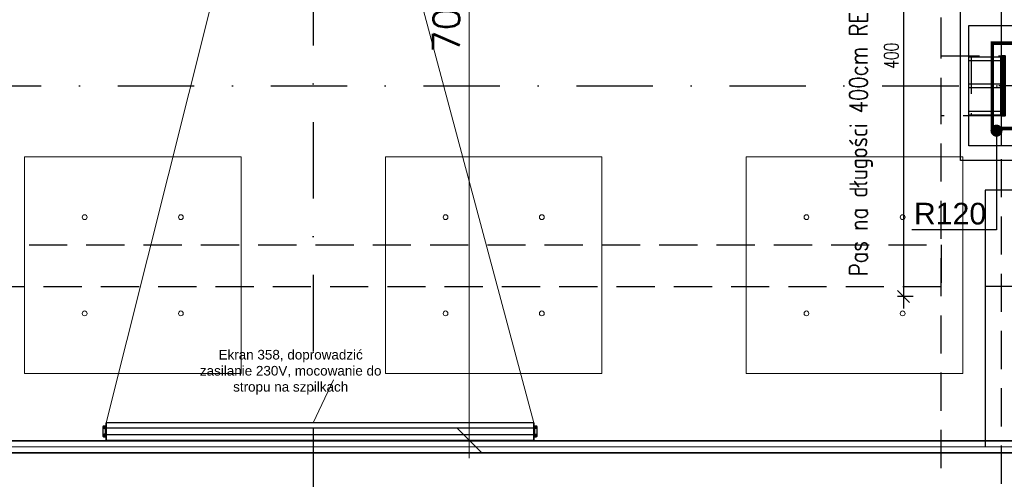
# Model space of a CAD drawing. Header units: centimetres. Extents: x -10729 to 23827, y -4437 to 19798.
# Tile 50 of 95: x 12616 to 13434, y 8273 to 8655. Entities that reach past the tile are written whole.
import ezdxf

# ---------------------------------------------------------------- set-up
doc = ezdxf.new("R2010")
doc.units = ezdxf.units.CM
doc.header["$PDMODE"] = 35
doc.header["$PDSIZE"] = 0.1
for name, pattern in [('Kondygnacja  -0_5$0$HIDDEN', [9.525, 6.35, -3.175]), ('Kondygnacja  -0_5$0$HIDDEN2', [4.7625, 3.175, -1.5875]), ('Osie rzutów$0$DASHDOT2', [12.7, 6.35, -3.175, 0, -3.175])]:
    doc.linetypes.add(name, pattern=pattern)
doc.layers.get('0').update_dxf_attribs({"color": 8})
doc.layers.get('DEFPOINTS').update_dxf_attribs({"color": 8})
for name, color, linetype in [('bgde_schem_opis', 2, 'Continuous'), ('BOK-_L', 8, 'Continuous'), ('BOK-_P', 8, 'Continuous'), ('KASETA-L', 8, 'Continuous'), ('KASETA-P', 8, 'Continuous'), ('Kondygnacja  -0_5$0$ARCH_GK', 8, 'Continuous'), ('Kondygnacja  -0_5$0$ARCH_INFO_ODPORNOŚĆ OGNIOWA', 8, 'Continuous'), ('Kondygnacja  -0_5$0$ARCH_INFO_OPISY', 8, 'Continuous'), ('Kondygnacja  -0_5$0$ARCH_KONSTR_POWYŻEJ RZUTU', 8, 'Kondygnacja  -0_5$0$HIDDEN'), ('Kondygnacja  -0_5$0$ARCH_KONSTR_POWYŻEJ RZUTU_IST', 8, 'Kondygnacja  -0_5$0$HIDDEN2'), ('Kondygnacja  -0_5$0$ARCH_KONSTRUKCJA_NIEWIDOCZNA', 8, 'Continuous'), ('Kondygnacja  -0_5$0$ARCH_OKŁADZINA', 8, 'Continuous'), ('Kondygnacja  -0_5$0$ARCH_SŁUPY', 8, 'Continuous'), ('Kondygnacja -1$0$ARCH_SZYNY', 8, 'Continuous'), ('KĄTOWNIK_L', 8, 'Continuous'), ('KĄTOWNIK_P', 8, 'Continuous'), ('Osie rzutów$0$ARCH_INFO_OSIE_IST', 8, 'Osie rzutów$0$DASHDOT2'), ('Osie rzutów$0$ARCH_INFO_OSIE_OPISY_IST', 8, 'Continuous')]:
    doc.layers.add(name, color=color, linetype=linetype)
for name, color, linetype, lineweight in [('Kondygnacja  -0_5$0$ARCH_INFO_WYMIARY', 8, 'Continuous', 9), ('RYSUNKOWE_NIEDRUK', 8, 'Continuous', 9), ('SU Lampy kwadratowe  -05$0$ARCH_SUFITY_PODWIESZANE', 8, 'Continuous', 9), ('SYSTEMY AV', 8, 'Continuous', 13)]:
    doc.layers.add(name, color=color, linetype=linetype, lineweight=lineweight)
doc.styles.add('-1 sale konferencyjne$0$Arial', font='arial.ttf')
doc.styles.add('Kondygnacja  -0_5$0$Arial', font='arial.ttf')
doc.styles.add('Kondygnacja  -0_5$0$Romans', font='Romans.shx', dxfattribs={"width": 0.7})
doc.styles.add('Kondygnacja  -0_5$0$ROMANS-50-CM', font='romans.shx', dxfattribs={"width": 0.8, "height": 10})
doc.styles.add('Kondygnacja  -0_5$0$Standard', font='txt')
doc.styles.add('Kondygnacja -1$0$Standard', font='txt')
doc.styles.add('Romans', font='Romans.shx')
doc.linetypes.add('Kondygnacja -1$0$SZYNA_LINE', pattern='A,12.7,-7.75,["SZYNA",Kondygnacja -1$0$Standard,S=2.54,R=0,X=-5.95,Y=-1.27],-7.75', length=28.2)
doc.dimstyles.new('Kondygnacja  -0_5$0$ISO-25', dxfattribs={"dimtxt": 2.5, "dimasz": 2.5, "dimexe": 1.25, "dimexo": 0.625, "dimtad": 1, "dimtxsty": 'Kondygnacja  -0_5$0$Standard', "dimcen": 2.5, "dimadec": 0, "dimazin": 0, "dimtfac": 1, "dimtmove": 0, "dimatfit": 3, "dimfxl": 1, "dimarcsym": 0})
doc.dimstyles.new('Kondygnacja  -0_5$0$Wymiary 1-100', dxfattribs={"dimtxt": 12, "dimasz": 10, "dimexe": 5, "dimexo": 0, "dimgap": 4, "dimtad": 1, "dimrnd": 0.5, "dimzin": 12, "dimdsep": 46, "dimtxsty": 'Kondygnacja  -0_5$0$Romans', "dimblk": 'Kondygnacja  -0_5$0$_Oblique', "dimcen": 10, "dimdle": 10, "dimclrt": 55, "dimazin": 0, "dimtfac": 1, "dimtmove": 1, "dimatfit": 3, "dimfxl": 8, "dimfxlon": 1, "dimtolj": 1, "dimtzin": 0, "dimarcsym": 0})
doc.dimstyles.new('Wymiary 1-200', dxfattribs={"dimtxt": 22, "dimasz": 20, "dimexe": 10, "dimexo": 0, "dimgap": 8, "dimtad": 1, "dimrnd": 0.5, "dimzin": 12, "dimdsep": 46, "dimtxsty": 'Romans', "dimblk": 'OBLIQUE', "dimcen": 0.5, "dimdle": 15, "dimclrt": 55, "dimazin": 0, "dimtfac": 1, "dimtmove": 1, "dimatfit": 3, "dimfxl": 16, "dimfxlon": 1, "dimtolj": 1, "dimtzin": 0, "dimarcsym": 0})

# ---------------------------------------------------------------- blocks, each defined once
blk = doc.blocks.new('Osie rzutów')
at = {"layer": 'Osie rzutów$0$ARCH_INFO_OSIE_IST', "ltscale": 10}
for p, q in [((12860, 12510), (12860, 4623.26)), ((4436.04, 8600), (15156.54, 8600)), ((13490, 8600), (13430, 8600))]:
    blk.add_line(p, q, dxfattribs=at)
blk = doc.blocks.new('SU Lampy kwadratowe  -05')
at = {"layer": 'SU Lampy kwadratowe  -05$0$ARCH_SUFITY_PODWIESZANE'}
for points in [[(12620, 8540.86), (12800, 8540.86), (12800, 8360.86), (12620, 8360.86)], [(12920, 8540.86), (13100, 8540.86), (13100, 8360.86), (12920, 8360.86)], [(13220, 8540.86), (13400, 8540.86), (13400, 8360.86), (13220, 8360.86)]]:
    blk.add_lwpolyline(points, close=True, dxfattribs=at)
for centre in [(12670, 8490.86), (12750, 8490.86), (12970, 8490.86), (13050, 8490.86), (13270, 8490.86), (13350, 8490.86), (12670, 8410.86), (12750, 8410.86), (12970, 8410.86), (13050, 8410.86), (13270, 8410.86), (13350, 8410.86)]:
    blk.add_circle(centre, 2, dxfattribs=at)
blk = doc.blocks.new('Kondygnacja  -0_5$0$_Dot')
at = {"color": 0, "linetype": 'ByBlock', "lineweight": -2}
blk.add_line((-0.5, 0), (-1, 0), dxfattribs=at)
at = {"color": 0, "linetype": 'ByBlock', "const_width": 0.5}
blk.add_lwpolyline([(-0.25, 0, 1), (0.25, 0, 1)], format="xyb", close=True, dxfattribs=at)
blk = doc.blocks.new('Kondygnacja  -0_5$0$_Oblique')
at = {"color": 0, "linetype": 'ByBlock', "lineweight": -2}
blk.add_line((-0.5, -0.5), (0.5, 0.5), dxfattribs=at)
blk = doc.blocks.new('*D202')
at = {"layer": 'DEFPOINTS', "color": 0}
for p in [(13659.23, 8825), (13350.63, 8425.03), (13596.23, 8425.03)]:
    blk.add_point(p, dxfattribs=at)
at = {"layer": 'Kondygnacja  -0_5$0$ARCH_INFO_WYMIARY', "color": 0, "lineweight": -2}
for p, q in [((13350.63, 8835), (13350.63, 8415.03)), ((13358.63, 8825), (13345.63, 8825)), ((13358.63, 8425.03), (13345.63, 8425.03))]:
    blk.add_line(p, q, dxfattribs=at)
at = {"layer": 'Kondygnacja  -0_5$0$ARCH_INFO_WYMIARY', "color": 0, "lineweight": -2, "xscale": 10, "yscale": 10, "zscale": 10}
for p, rotation in [((13350.63, 8825), 90), ((13350.63, 8425.03), 270)]:
    blk.add_blockref('Kondygnacja  -0_5$0$_Oblique', p, dxfattribs=dict(at, rotation=rotation))
at = {"layer": 'Kondygnacja  -0_5$0$ARCH_INFO_WYMIARY', "color": 55, "insert": (13340.63, 8625.01), "char_height": 12, "attachment_point": 5, "rotation": 90, "style": 'Kondygnacja  -0_5$0$Romans'}
blk.add_mtext('\\A1;400', dxfattribs=at)
blk = doc.blocks.new('Kondygnacja  -0_5$0$konstrukcja istniejąca -0.5')
at = {"layer": 'Kondygnacja  -0_5$0$ARCH_KONSTR_POWYŻEJ RZUTU_IST', "ltscale": 10}
for p, q in [((13382, 8625), (13432, 8625)), ((13382, 8575), (13382, 8625)), ((13432, 8575), (13382, 8575))]:
    blk.add_line(p, q, dxfattribs=at)
for points in [[(13432, 9825), (13432, 4975), (13382, 4975)], [(13382, 8625), (13382, 9775)], [(13407, 8625), (13407, 8575)], [(13382, 7425), (13382, 8575)]]:
    blk.add_lwpolyline(points, dxfattribs=at)
at = {"layer": 'Kondygnacja  -0_5$0$ARCH_KONSTR_POWYŻEJ RZUTU_IST', "ltscale": 10, "elevation": 0}
blk.add_lwpolyline([(12338, 8467.89), (13382, 8467.89), (13382, 8432.89), (12338, 8432.89)], dxfattribs=at)
blk = doc.blocks.new('SE2')
at = {"layer": 'BOK-_L', "linetype": 'Continuous', "ltscale": 25.4}
for p, q in [((-880, 1359.8), (-880, 1332.3)), ((-878, 1359.8), (-880, 1359.8)), ((-878, 1315.8), (-880, 1315.8)), ((-878, 1315.8), (-878, 1359.8)), ((-878, 1258.8), (-880, 1258.8)), ((-880, 1242.3), (-880, 1214.8)), ((-878, 1258.8), (-878, 1285.3)), ((-878, 1214.8), (-878, 1258.8)), ((-880, 1214.8), (-878, 1214.8))]:
    blk.add_line(p, q, dxfattribs=at)
at = {"layer": 'BOK-_P', "linetype": 'Continuous', "ltscale": 25.4}
for p, q in [((2678, 1359.8), (2678, 1315.8)), ((2680, 1359.8), (2678, 1359.8)), ((2680, 1315.8), (2678, 1315.8)), ((2680, 1332.3), (2680, 1359.8)), ((2678, 1285.3), (2678, 1258.8)), ((2678, 1258.8), (2678, 1214.8)), ((2680, 1258.8), (2678, 1258.8)), ((2680, 1214.8), (2680, 1242.3)), ((2678, 1214.8), (2680, 1214.8))]:
    blk.add_line(p, q, dxfattribs=at)
at = {"layer": 'KASETA-L', "linetype": 'Continuous', "ltscale": 25.4}
for p, q in [((-878, 1315.8), (-878, 1359.8)), ((2678, 1359.8), (-878, 1359.8)), ((-878, 1285.3), (-878, 1315.8)), ((2678, 1315.8), (-878, 1315.8)), ((2678, 1315.8), (2678, 1359.8)), ((2678, 1285.3), (2678, 1315.8)), ((2678, 1258.8), (-878, 1258.8))]:
    blk.add_line(p, q, dxfattribs=at)
at = {"layer": 'KASETA-P', "linetype": 'Continuous', "ltscale": 25.4}
blk.add_line((-878, 1214.8), (2678, 1214.8), dxfattribs=at)
at = {"layer": 'KĄTOWNIK_L', "linetype": 'Continuous', "ltscale": 25.4}
for p, q in [((2680, 1242.3), (2680, 1332.3)), ((2685, 1332.3), (2685, 1242.3)), ((2700, 1332.3), (2685, 1332.3)), ((2698, 1320.8), (2690, 1320.8)), ((2690, 1320.8), (2690, 1320.8)), ((2698, 1320.8), (2690, 1320.8)), ((2690, 1313.8), (2698, 1313.8)), ((2698, 1320.8), (2698, 1320.8)), ((2706, 1248.3), (2706, 1326.3)), ((2682, 1242.3), (2680, 1242.3)), ((2680, 1242.3), (2682, 1242.3)), ((2682, 1242.3), (2682, 1242.3)), ((2685, 1242.3), (2700, 1242.3)), ((2685, 1242.3), (2700, 1242.3)), ((2698, 1260.8), (2690, 1260.8)), ((2690, 1260.8), (2690, 1260.8)), ((2698, 1260.8), (2690, 1260.8)), ((2690, 1253.8), (2698, 1253.8)), ((2698, 1260.8), (2698, 1260.8)), ((2700, 1242.3), (2700, 1242.3)), ((2706, 1248.3), (2706, 1248.3))]:
    blk.add_line(p, q, dxfattribs=at)
for centre, radius, start, end in [((2690, 1317.3), 3.5, 90, 180), ((2690, 1317.3), 3.5, 90, 270), ((2698, 1317.3), 3.5, 0, 90), ((2698, 1317.3), 3.5, 270, 90), ((2700, 1326.3), 6, 0, 90), ((2690, 1257.3), 3.5, 90, 180), ((2690, 1257.3), 3.5, 90, 270), ((2698, 1257.3), 3.5, 0, 90), ((2698, 1257.3), 3.5, 270, 90), ((2700, 1248.3), 6, 270, 360), ((2700, 1248.3), 6, 270, 360)]:
    blk.add_arc(centre, radius, start, end, dxfattribs=at)
for centre, major_axis, start_param, end_param in [((2685, 1332.3), (-5, 0), 4.712389, 6.283185), ((2685, 1242.3), (5, 0), 1.570796, 3.141593), ((2685, 1242.3), (3, 0), 1.570796, 3.141593)]:
    blk.add_ellipse(centre, major_axis=major_axis, ratio=0.000014, start_param=start_param, end_param=end_param, dxfattribs=at)
at = {"layer": 'KĄTOWNIK_P', "linetype": 'Continuous', "ltscale": 25.4}
for p, q in [((-906, 1326.3), (-906, 1248.3)), ((-885, 1332.3), (-900, 1332.3)), ((-897.5, 1321.3), (-897.5, 1313.3)), ((-890.5, 1313.3), (-890.5, 1321.3)), ((-885, 1242.3), (-885, 1332.3)), ((-880, 1332.3), (-880, 1242.3)), ((-906, 1248.3), (-906, 1248.3)), ((-900, 1242.3), (-885, 1242.3)), ((-900, 1242.3), (-885, 1242.3)), ((-900, 1242.3), (-900, 1242.3)), ((-897.5, 1261.3), (-897.5, 1253.3)), ((-890.5, 1253.3), (-890.5, 1261.3)), ((-882, 1242.3), (-882, 1242.3)), ((-882, 1242.3), (-880, 1242.3)), ((-882, 1242.3), (-880, 1242.3))]:
    blk.add_line(p, q, dxfattribs=at)
for centre, radius, start, end in [((-900, 1326.3), 6, 90, 180), ((-894, 1321.3), 3.5, 0, 180), ((-894, 1321.3), 3.5, 0, 180), ((-894, 1313.3), 3.5, 180, 360), ((-900, 1248.3), 6, 180, 270), ((-900, 1248.3), 6, 180, 270), ((-894, 1261.3), 3.5, 0, 180), ((-894, 1261.3), 3.5, 0, 180), ((-894, 1253.3), 3.5, 180, 360)]:
    blk.add_arc(centre, radius, start, end, dxfattribs=at)
for centre, major_axis, start_param, end_param in [((-885, 1332.3), (-5, 0), 3.141593, 4.712389), ((-885, 1242.3), (5, 0), 0, 1.570796), ((-885, 1242.3), (3, 0), 0, 1.570796)]:
    blk.add_ellipse(centre, major_axis=major_axis, ratio=0.000014, start_param=start_param, end_param=end_param, dxfattribs=at)
blk = doc.blocks.new('_Oblique')
at = {"color": 0, "linetype": 'ByBlock', "lineweight": -2}
blk.add_line((-0.5, -0.5), (0.5, 0.5), dxfattribs=at)
blk = doc.blocks.new('*D335')
at = {"layer": 'DEFPOINTS', "color": 0}
for p in [(-630.08, 4005.51), (-753.43, 3305.51), (-470.31, 3305.51)]:
    blk.add_point(p, dxfattribs=at)
at = {"layer": 'SYSTEMY AV', "color": 0, "lineweight": -2}
for p, q in [((-470.31, 4020.51), (-470.31, 3290.51)), ((-486.31, 4005.51), (-460.31, 4005.51)), ((-486.31, 3305.51), (-460.31, 3305.51))]:
    blk.add_line(p, q, dxfattribs=at)
at = {"layer": 'SYSTEMY AV', "color": 0, "lineweight": -2, "xscale": 20, "yscale": 20, "zscale": 20}
for p, rotation in [((-470.31, 4005.51), 90), ((-470.31, 3305.51), 270)]:
    blk.add_blockref('_Oblique', p, dxfattribs=dict(at, rotation=rotation))
at = {"layer": 'SYSTEMY AV', "color": 55, "insert": (-489.31, 3655.51), "char_height": 22, "attachment_point": 5, "rotation": 90, "style": 'Romans'}
blk.add_mtext('\\A1;700', dxfattribs=at)
blk = doc.blocks.new('A$C59BE0B33')
at = {"layer": 'SYSTEMY AV'}
blk.add_line((-583.021, 3355.742), (-600, 3319.999), dxfattribs=at)
blk.add_lwpolyline([(-772.04, 3319.999), (-600, 4005.436), (-416.752, 3319.999)], dxfattribs=at)
at = {"layer": 'SYSTEMY AV', "xscale": 0.09991213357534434, "yscale": 0.09991213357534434, "zscale": 0.09991213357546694}
blk.add_blockref('SE2', (-684.318, 3184.141), dxfattribs=at)
at = {"layer": 'SYSTEMY AV', "insert": (-618.75, 3343.468), "char_height": 20, "width": 164.56719, "attachment_point": 8, "style": '-1 sale konferencyjne$0$Arial'}
blk.add_mtext('\\P{\\H0.4x;Ekran 358, doprowadzić zasilanie 230V, mocowanie do stropu na szpilkach}', dxfattribs=at)
at = {"layer": 'SYSTEMY AV'}
dim = blk.add_linear_dim(base=(-470.312, 3305.511), p1=(-630.082, 4005.511), p2=(-753.431, 3305.511), angle=90, dimstyle='Wymiary 1-200', dxfattribs=at)
dim.commit()
dim.dimension.update_dxf_attribs({"geometry": '*D335', "text_midpoint": (-489.312, 3655.511)})

msp = doc.modelspace()

# ---------------------------------------------------------------- hatches: boundary and pattern name
at = {"layer": 'Kondygnacja  -0_5$0$ARCH_SŁUPY', "lineweight": 40}
h = msp.add_hatch(dxfattribs=at)
h.set_pattern_fill('ANSI31', color=256, scale=0.3, style=0)
h.set_pattern_definition([(45, (12262.6883, 5363.0142), (-0.6735192, 0.6735192), [])])
h.paths.add_polyline_path([(13432, 8575), (13435, 8575), (13435, 8625), (13432, 8625)])

# ---------------------------------------------------------------- linework, layer by layer
at = {"layer": 'bgde_schem_opis', "color": 251, "lineweight": 35}
for points in [[(12270, 9510), (13472.5, 9510), (13472.5, 8305), (12270, 8305)], [(12270, 8295), (13475, 8295), (13475, 7410), (12270, 7410)]]:
    msp.add_lwpolyline(points, close=True, dxfattribs=at)
at = {"layer": 'Kondygnacja  -0_5$0$ARCH_GK', "linetype": 'Continuous', "lineweight": -3}
for p, q in [((13475, 8305), (12270, 8305)), ((12270, 8295), (13475, 8295))]:
    msp.add_line(p, q, dxfattribs=at)
at = {"layer": 'Kondygnacja  -0_5$0$ARCH_INFO_ODPORNOŚĆ OGNIOWA'}
msp.add_lwpolyline([(13427.987, 8480.315), (13357.694, 8480.315)], dxfattribs=at)
at = {"layer": 'Kondygnacja  -0_5$0$ARCH_KONSTRUKCJA_NIEWIDOCZNA'}
msp.add_lwpolyline([(13515, 8650), (13515, 8550), (13405, 8550), (13405, 8650)], close=True, dxfattribs=at)
for points in [[(13432, 8650), (13432, 8625)], [(13405, 8624), (13432, 8624)], [(13405, 8621), (13432, 8621)], [(13405, 8601.5), (13432, 8601.5)], [(13405, 8598.5), (13432, 8598.5)], [(13405, 8579), (13432, 8579)], [(13405, 8576), (13432, 8576)], [(13432, 8575), (13432, 8550)]]:
    msp.add_lwpolyline(points, dxfattribs=at)
at = {"layer": 'Kondygnacja  -0_5$0$ARCH_OKŁADZINA'}
msp.add_lwpolyline([(13487, 8538), (13398, 8538), (13398, 8662), (13447.5, 8662)], dxfattribs=at)
at = {"layer": 'Kondygnacja  -0_5$0$ARCH_SŁUPY', "const_width": 3}
msp.add_lwpolyline([(13424.5, 8635.5), (13495.5, 8635.5), (13495.5, 8564.5), (13424.5, 8564.5)], close=True, dxfattribs=at)
at = {"layer": 'Kondygnacja  -0_5$0$ARCH_SŁUPY', "lineweight": 40}
msp.add_lwpolyline([(13432, 8625), (13435, 8625), (13435, 8575), (13432, 8575)], close=True, dxfattribs=at)
at = {"layer": 'Kondygnacja -1$0$ARCH_SZYNY', "linetype": 'Kondygnacja -1$0$SZYNA_LINE', "ltscale": 2.5}
for p, q in [((13418.5, 8513.303), (13418.5, 8300.003)), ((13487, 8513.303), (13418.5, 8513.303)), ((13487, 8433.303), (13418.5, 8433.303))]:
    msp.add_line(p, q, dxfattribs=at)
at = {"layer": 'Kondygnacja -1$0$ARCH_SZYNY', "linetype": 'Kondygnacja -1$0$SZYNA_LINE', "ltscale": 2.5, "const_width": 1}
msp.add_lwpolyline([(13509, 8300), (12270, 8300)], dxfattribs=at)

# ---------------------------------------------------------------- block references
at = {"layer": 'Kondygnacja  -0_5$0$ARCH_KONSTR_POWYŻEJ RZUTU'}
msp.add_blockref('Kondygnacja  -0_5$0$konstrukcja istniejąca -0.5', (0, 0), dxfattribs=at)
at = {"layer": 'Osie rzutów$0$ARCH_INFO_OSIE_OPISY_IST'}
msp.add_blockref('Osie rzutów', (0, 0), dxfattribs=at)
at = {"layer": 'RYSUNKOWE_NIEDRUK', "lineweight": 13}
msp.add_blockref('A$C59BE0B33', (13460, 5000), dxfattribs=at)
msp.add_blockref('A$C59BE0B33', (13460, 5000), dxfattribs=at)
at = {"layer": 'SU Lampy kwadratowe  -05$0$ARCH_SUFITY_PODWIESZANE'}
msp.add_blockref('SU Lampy kwadratowe  -05', (0, 0), dxfattribs=at)

# ---------------------------------------------------------------- texts
at = {"layer": 'Kondygnacja  -0_5$0$ARCH_INFO_ODPORNOŚĆ OGNIOWA', "insert": (13389.384, 8508.639), "char_height": 18, "width": 53.33252, "attachment_point": 5, "style": 'Kondygnacja  -0_5$0$Arial'}
msp.add_mtext('\\PR120', dxfattribs=at)
at = {"layer": 'Kondygnacja  -0_5$0$ARCH_INFO_OPISY', "insert": (13305.698, 8441.695), "char_height": 15, "width": 626.53268, "attachment_point": 1, "rotation": 90, "style": 'Kondygnacja  -0_5$0$ROMANS-50-CM'}
msp.add_mtext('Pas na długości 400cm REI 120', dxfattribs=at)

# ---------------------------------------------------------------- dimensions: what is measured, and where the dimension line sits
at = {"layer": 'Kondygnacja  -0_5$0$ARCH_INFO_WYMIARY'}
dim = msp.add_linear_dim(base=(13350.628, 8425.028), p1=(13659.23, 8825), p2=(13596.23, 8425.028), angle=90, dimstyle='Kondygnacja  -0_5$0$Wymiary 1-100', dxfattribs=at)
dim.commit()
dim.dimension.update_dxf_attribs({"geometry": '*D202', "text_midpoint": (13350.628, 8625.014), "dimtype": 160})

# ---------------------------------------------------------------- leaders
at = {"layer": 'Kondygnacja  -0_5$0$ARCH_INFO_ODPORNOŚĆ OGNIOWA'}
msp.add_leader([(13427.987, 8562.722), (13427.987, 8525.473), (13427.987, 8480.315)], dimstyle='Kondygnacja  -0_5$0$ISO-25', override={"dimscale": 5, "dimasz": 2, "dimtad": 0, "dimldrblk": 'Kondygnacja  -0_5$0$_Dot'}, dxfattribs=at)

doc.saveas('drawing.dxf')
